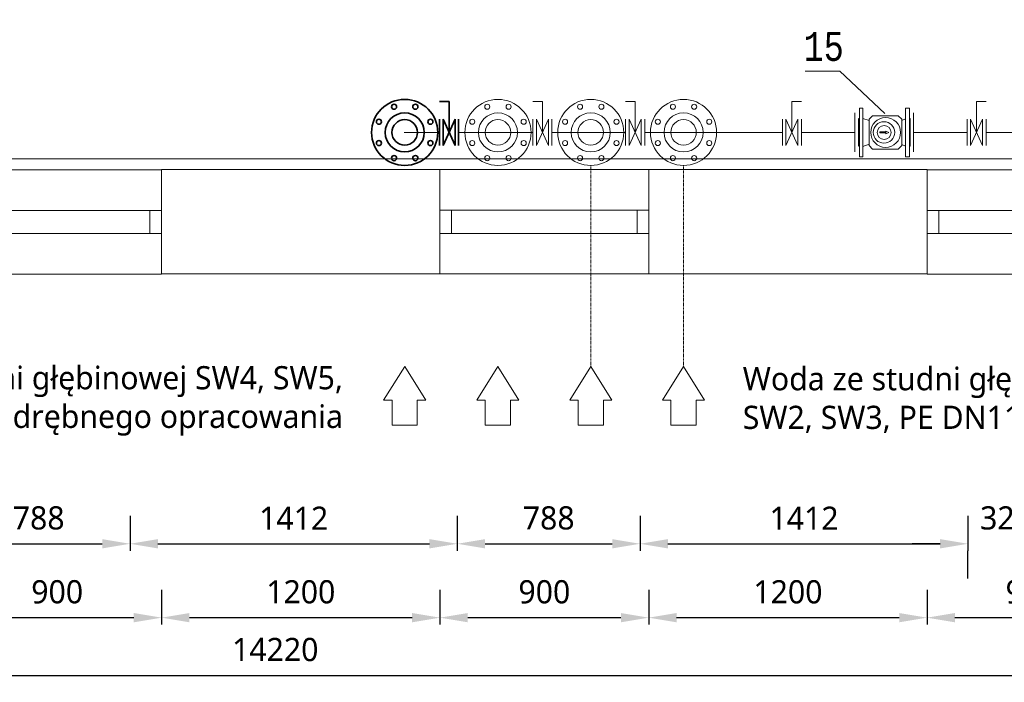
# Model space of a CAD drawing. Header units: millimetres. Extents: x 2992 to 87967, y -27051 to 43968.
# Tile 4 of 17: x 11508 to 15752, y -6131 to -3273. Entities that reach past the tile are written whole.
import ezdxf
from ezdxf.enums import TextEntityAlignment as Align

# ---------------------------------------------------------------- set-up
doc = ezdxf.new("R2010")
doc.units = ezdxf.units.MM
doc.linetypes.add('DASHED', pattern=[4, 2, -2])
doc.layers.get('0').update_dxf_attribs({"lineweight": 5})
for name, color, linetype, lineweight in [('a_opis', 7, 'Continuous', 5), ('a_powietrze do zbiorników', 42, 'Continuous', 5), ('a_woda surowa ze studni', 92, 'Continuous', 5), ('armatura', 7, 'Continuous', 9), ('PRZEKRÓJ', 7, 'Continuous', 5)]:
    doc.layers.add(name, color=color, linetype=linetype, lineweight=lineweight)
doc.styles.add('LC-TXT-001-0', font='MONOTXT')
doc.styles.add('TrembuchetMS', font='trebuc.ttf', dxfattribs={"height": 100})
doc.dimstyles.new('andrzej', dxfattribs={"dimtxt": 100, "dimasz": 120, "dimexe": 30, "dimexo": 150, "dimgap": 60, "dimtad": 1, "dimdec": 0, "dimzin": 3, "dimdsep": 46, "dimtxsty": 'TrembuchetMS', "dimcen": 3, "dimazin": 2, "dimtfac": 1, "dimtdec": 0, "dimtofl": 0, "dimtmove": 0, "dimatfit": 3, "dimfxl": 0, "dimfrac": 1, "dimtolj": 1, "dimtzin": 0, "dimarcsym": 0})

# ---------------------------------------------------------------- blocks, each defined once
blk = doc.blocks.new('okno90')
at = {"color": 18, "true_color": 0x000000}
for p, q in [((38084.9, -5209.3), (38084.9, -5159.3)), ((38084.9, -5159.3), (38984.9, -5159.3)), ((38134.9, -5159.3), (38134.9, -5259.3)), ((38934.9, -5159.3), (38934.9, -5259.3)), ((38084.9, -5259.3), (38984.9, -5259.3))]:
    blk.add_line(p, q, dxfattribs=at)
blk.add_lwpolyline([(38984.9, -5434.3), (38984.9, -4984.3), (38084.9, -4984.3), (38084.9, -5434.3), (38984.9, -5434.3)], dxfattribs=at)
blk = doc.blocks.new('*D97')
at = {"layer": 'Defpoints', "color": 0, "linetype": 'ByBlock'}
for p in [(5499.7, -3646.9), (19719.7, -3646.9), (19719.7, -6101)]:
    blk.add_point(p, dxfattribs=at)
at = {"layer": 'PRZEKRÓJ', "color": 0, "lineweight": -2}
for p, q in [((5499.7, -5981), (5499.7, -6131)), ((19719.7, -5981), (19719.7, -6131)), ((5619.7, -6101), (19599.7, -6101))]:
    blk.add_line(p, q, dxfattribs=at)
at = {"layer": 'PRZEKRÓJ', "color": 0, "linetype": 'ByBlock'}
for points in [[(5619.7, -6081), (5619.7, -6121), (5499.7, -6101)], [(19599.7, -6121), (19599.7, -6081), (19719.7, -6101)]]:
    blk.add_solid(points, dxfattribs=at)
at = {"layer": 'PRZEKRÓJ', "color": 0, "linetype": 'ByBlock', "lineweight": 9, "insert": (12609.7, -5990.1), "char_height": 100, "attachment_point": 5, "style": 'TrembuchetMS'}
blk.add_mtext('\\A1;14220', dxfattribs=at)
blk = doc.blocks.new('*D102')
at = {"layer": 'Defpoints', "color": 0, "linetype": 'ByBlock'}
for p in [(11219.7, -4013.9), (12119.7, -4013.9), (12119.7, -5852.1)]:
    blk.add_point(p, dxfattribs=at)
at = {"layer": 'PRZEKRÓJ', "color": 0, "lineweight": -2}
for p, q in [((11219.7, -5732.1), (11219.7, -5882.1)), ((12119.7, -5732.1), (12119.7, -5882.1)), ((11339.7, -5852.1), (11999.7, -5852.1))]:
    blk.add_line(p, q, dxfattribs=at)
at = {"layer": 'PRZEKRÓJ', "color": 0, "linetype": 'ByBlock'}
for points in [[(11339.7, -5832.1), (11339.7, -5872.1), (11219.7, -5852.1)], [(11999.7, -5872.1), (11999.7, -5832.1), (12119.7, -5852.1)]]:
    blk.add_solid(points, dxfattribs=at)
at = {"layer": 'PRZEKRÓJ', "color": 0, "linetype": 'ByBlock', "lineweight": 9, "insert": (11669.7, -5741.1), "char_height": 100, "attachment_point": 5, "style": 'TrembuchetMS'}
blk.add_mtext('\\A1;900', dxfattribs=at)
blk = doc.blocks.new('*D103')
at = {"layer": 'Defpoints', "color": 0, "linetype": 'ByBlock'}
for p in [(12119.7, -4013.9), (13319.7, -4013.9), (13319.7, -5852.1)]:
    blk.add_point(p, dxfattribs=at)
at = {"layer": 'PRZEKRÓJ', "color": 0, "lineweight": -2}
for p, q in [((12119.7, -5732.1), (12119.7, -5882.1)), ((13319.7, -5732.1), (13319.7, -5882.1)), ((12239.7, -5852.1), (13199.7, -5852.1))]:
    blk.add_line(p, q, dxfattribs=at)
at = {"layer": 'PRZEKRÓJ', "color": 0, "linetype": 'ByBlock'}
for points in [[(12239.7, -5832.1), (12239.7, -5872.1), (12119.7, -5852.1)], [(13199.7, -5872.1), (13199.7, -5832.1), (13319.7, -5852.1)]]:
    blk.add_solid(points, dxfattribs=at)
at = {"layer": 'PRZEKRÓJ', "color": 0, "linetype": 'ByBlock', "lineweight": 9, "insert": (12719.7, -5741.2), "char_height": 100, "attachment_point": 5, "style": 'TrembuchetMS'}
blk.add_mtext('\\A1;1200', dxfattribs=at)
blk = doc.blocks.new('*D104')
at = {"layer": 'Defpoints', "color": 0, "linetype": 'ByBlock'}
for p in [(13319.7, -4013.9), (14219.7, -4013.9), (14219.7, -5852.1)]:
    blk.add_point(p, dxfattribs=at)
at = {"layer": 'PRZEKRÓJ', "color": 0, "lineweight": -2}
for p, q in [((13319.7, -5732.1), (13319.7, -5882.1)), ((14219.7, -5732.1), (14219.7, -5882.1)), ((13439.7, -5852.1), (14099.7, -5852.1))]:
    blk.add_line(p, q, dxfattribs=at)
at = {"layer": 'PRZEKRÓJ', "color": 0, "linetype": 'ByBlock'}
for points in [[(13439.7, -5832.1), (13439.7, -5872.1), (13319.7, -5852.1)], [(14099.7, -5872.1), (14099.7, -5832.1), (14219.7, -5852.1)]]:
    blk.add_solid(points, dxfattribs=at)
at = {"layer": 'PRZEKRÓJ', "color": 0, "linetype": 'ByBlock', "lineweight": 9, "insert": (13769.7, -5741.1), "char_height": 100, "attachment_point": 5, "style": 'TrembuchetMS'}
blk.add_mtext('\\A1;900', dxfattribs=at)
blk = doc.blocks.new('*D105')
at = {"layer": 'Defpoints', "color": 0, "linetype": 'ByBlock'}
for p in [(14219.7, -4013.9), (15419.7, -4013.9), (15419.7, -5852.1)]:
    blk.add_point(p, dxfattribs=at)
at = {"layer": 'PRZEKRÓJ', "color": 0, "lineweight": -2}
for p, q in [((14219.7, -5732.1), (14219.7, -5882.1)), ((15419.7, -5732.1), (15419.7, -5882.1)), ((14339.7, -5852.1), (15299.7, -5852.1))]:
    blk.add_line(p, q, dxfattribs=at)
at = {"layer": 'PRZEKRÓJ', "color": 0, "linetype": 'ByBlock'}
for points in [[(14339.7, -5832.1), (14339.7, -5872.1), (14219.7, -5852.1)], [(15299.7, -5872.1), (15299.7, -5832.1), (15419.7, -5852.1)]]:
    blk.add_solid(points, dxfattribs=at)
at = {"layer": 'PRZEKRÓJ', "color": 0, "linetype": 'ByBlock', "lineweight": 9, "insert": (14819.7, -5741.2), "char_height": 100, "attachment_point": 5, "style": 'TrembuchetMS'}
blk.add_mtext('\\A1;1200', dxfattribs=at)
blk = doc.blocks.new('*D106')
at = {"layer": 'Defpoints', "color": 0, "linetype": 'ByBlock'}
for p in [(15419.7, -4013.9), (16319.7, -4014.6), (16319.7, -5852.1)]:
    blk.add_point(p, dxfattribs=at)
at = {"layer": 'PRZEKRÓJ', "color": 0, "lineweight": -2}
for p, q in [((15419.7, -5732.1), (15419.7, -5882.1)), ((16319.7, -5732.1), (16319.7, -5882.1)), ((15539.7, -5852.1), (16199.7, -5852.1))]:
    blk.add_line(p, q, dxfattribs=at)
at = {"layer": 'PRZEKRÓJ', "color": 0, "linetype": 'ByBlock'}
for points in [[(15539.7, -5832.1), (15539.7, -5872.1), (15419.7, -5852.1)], [(16199.7, -5872.1), (16199.7, -5832.1), (16319.7, -5852.1)]]:
    blk.add_solid(points, dxfattribs=at)
at = {"layer": 'PRZEKRÓJ', "color": 0, "linetype": 'ByBlock', "lineweight": 9, "insert": (15869.7, -5741.1), "char_height": 100, "attachment_point": 5, "style": 'TrembuchetMS'}
blk.add_mtext('\\A1;900', dxfattribs=at)
blk = doc.blocks.new('*D115')
at = {"layer": 'Defpoints', "color": 0, "linetype": 'ByBlock'}
for p in [(11195.9, -1643.4), (11983.9, -1643.4), (11983.9, -5533.4)]:
    blk.add_point(p, dxfattribs=at)
at = {"layer": 'PRZEKRÓJ', "color": 0, "lineweight": -2}
for p, q in [((11195.9, -5413.4), (11195.9, -5563.4)), ((11983.9, -5413.4), (11983.9, -5563.4)), ((11315.9, -5533.4), (11863.9, -5533.4))]:
    blk.add_line(p, q, dxfattribs=at)
at = {"layer": 'PRZEKRÓJ', "color": 0, "linetype": 'ByBlock'}
for points in [[(11315.9, -5513.4), (11315.9, -5553.4), (11195.9, -5533.4)], [(11863.9, -5553.4), (11863.9, -5513.4), (11983.9, -5533.4)]]:
    blk.add_solid(points, dxfattribs=at)
at = {"layer": 'PRZEKRÓJ', "color": 0, "linetype": 'ByBlock', "lineweight": 9, "insert": (11589.9, -5422.5), "char_height": 100, "attachment_point": 5, "style": 'TrembuchetMS'}
blk.add_mtext('\\A1;788', dxfattribs=at)
blk = doc.blocks.new('*D116')
at = {"layer": 'Defpoints', "color": 0, "linetype": 'ByBlock'}
for p in [(13394.5, -1599.4), (11983.9, -1643.4), (13394.5, -5533.4)]:
    blk.add_point(p, dxfattribs=at)
at = {"layer": 'PRZEKRÓJ', "color": 0, "lineweight": -2}
for p, q in [((11983.9, -5413.4), (11983.9, -5563.4)), ((13394.5, -5413.4), (13394.5, -5563.4)), ((12103.9, -5533.4), (13274.5, -5533.4))]:
    blk.add_line(p, q, dxfattribs=at)
at = {"layer": 'PRZEKRÓJ', "color": 0, "linetype": 'ByBlock'}
for points in [[(12103.9, -5513.4), (12103.9, -5553.4), (11983.9, -5533.4)], [(13274.5, -5553.4), (13274.5, -5513.4), (13394.5, -5533.4)]]:
    blk.add_solid(points, dxfattribs=at)
at = {"layer": 'PRZEKRÓJ', "color": 0, "linetype": 'ByBlock', "lineweight": 9, "insert": (12689.2, -5423.2), "char_height": 100, "attachment_point": 5, "style": 'TrembuchetMS'}
blk.add_mtext('\\A1;1412', dxfattribs=at)
blk = doc.blocks.new('*D117')
at = {"layer": 'Defpoints', "color": 0, "linetype": 'ByBlock'}
for p in [(15595.9, -1643.4), (15923.6, -2677.9), (15923.6, -5533.4)]:
    blk.add_point(p, dxfattribs=at)
at = {"layer": 'PRZEKRÓJ', "color": 0, "lineweight": -2}
for p, q in [((15595.9, -5413.4), (15595.9, -5563.4)), ((15923.6, -5413.4), (15923.6, -5563.4)), ((15475.9, -5533.4), (15355.9, -5533.4)), ((16043.6, -5533.4), (16163.6, -5533.4))]:
    blk.add_line(p, q, dxfattribs=at)
at = {"layer": 'PRZEKRÓJ', "color": 0, "linetype": 'ByBlock'}
for points in [[(15475.9, -5553.4), (15475.9, -5513.4), (15595.9, -5533.4)], [(16043.6, -5513.4), (16043.6, -5553.4), (15923.6, -5533.4)]]:
    blk.add_solid(points, dxfattribs=at)
at = {"layer": 'PRZEKRÓJ', "color": 0, "linetype": 'ByBlock', "lineweight": 9, "insert": (15759.7, -5422.5), "char_height": 100, "attachment_point": 5, "style": 'TrembuchetMS'}
blk.add_mtext('\\A1;328', dxfattribs=at)
blk = doc.blocks.new('*D181')
at = {"layer": 'Defpoints', "color": 0, "linetype": 'ByBlock'}
for p in [(13394.5, -2246.1), (14182.6, -2246.1), (14182.6, -5533.4)]:
    blk.add_point(p, dxfattribs=at)
at = {"layer": 'PRZEKRÓJ', "color": 0, "lineweight": -2}
for p, q in [((13394.5, -5413.4), (13394.5, -5563.4)), ((14182.6, -5413.4), (14182.6, -5563.4)), ((13514.5, -5533.4), (14062.6, -5533.4))]:
    blk.add_line(p, q, dxfattribs=at)
at = {"layer": 'PRZEKRÓJ', "color": 0, "linetype": 'ByBlock'}
for points in [[(13514.5, -5513.4), (13514.5, -5553.4), (13394.5, -5533.4)], [(14062.6, -5553.4), (14062.6, -5513.4), (14182.6, -5533.4)]]:
    blk.add_solid(points, dxfattribs=at)
at = {"layer": 'PRZEKRÓJ', "color": 0, "linetype": 'ByBlock', "lineweight": 9, "insert": (13788.5, -5422.5), "char_height": 100, "attachment_point": 5, "style": 'TrembuchetMS'}
blk.add_mtext('\\A1;788', dxfattribs=at)
blk = doc.blocks.new('*D182')
at = {"layer": 'Defpoints', "color": 0, "linetype": 'ByBlock'}
for p in [(14182.6, -2246.1), (15595.9, -5533.4), (15595.9, -5533.4)]:
    blk.add_point(p, dxfattribs=at)
at = {"layer": 'PRZEKRÓJ', "color": 0, "lineweight": -2}
for p, q in [((14182.6, -5413.4), (14182.6, -5563.4)), ((14302.6, -5533.4), (15475.9, -5533.4)), ((15595.9, -5683.4), (15595.9, -5563.4))]:
    blk.add_line(p, q, dxfattribs=at)
at = {"layer": 'PRZEKRÓJ', "color": 0, "linetype": 'ByBlock'}
for points in [[(14302.6, -5513.4), (14302.6, -5553.4), (14182.6, -5533.4)], [(15475.9, -5553.4), (15475.9, -5513.4), (15595.9, -5533.4)]]:
    blk.add_solid(points, dxfattribs=at)
at = {"layer": 'PRZEKRÓJ', "color": 0, "linetype": 'ByBlock', "lineweight": 9, "insert": (14889.2, -5423.2), "char_height": 100, "attachment_point": 5, "style": 'TrembuchetMS'}
blk.add_mtext('\\A1;1412', dxfattribs=at)

msp = doc.modelspace()

# ---------------------------------------------------------------- linework, layer by layer
at = {"color": 250, "lineweight": 9, "true_color": 0x424242}
for p, q in [((15043, -3495.1), (14894.6, -3495.1)), ((15043, -3495.1), (15236.8, -3677.7)), ((12119.7, -3919.6), (12119.7, -4370.3)), ((13319.7, -3919.6), (13319.7, -4370.3)), ((14219.7, -3919.6), (14219.7, -4370.3)), ((15419.7, -3919.6), (15419.7, -4370.3))]:
    msp.add_line(p, q, dxfattribs=at)
for points in [[(13319.7, -3919.6), (12119.7, -3919.6)], [(15419.7, -3919.6), (14219.7, -3919.6)], [(13319.7, -4369.6), (12119.7, -4369.6)], [(15419.7, -4369.6), (14219.7, -4369.6)]]:
    msp.add_lwpolyline(points, dxfattribs=at)
at = {"layer": 'a_opis', "color": 1, "lineweight": 9}
for p, q in [((13076.9, -4913.3), (13167.7, -4768.1)), ((13167.7, -4768.1), (13258.4, -4913.3)), ((13076.9, -4913.3), (13113.2, -4913.3)), ((13113.2, -5022.2), (13113.2, -4913.3)), ((13222.1, -4913.3), (13222.1, -5022.2)), ((13222.1, -4913.3), (13258.4, -4913.3)), ((13113.2, -5022.2), (13222.1, -5022.2))]:
    msp.add_line(p, q, dxfattribs=at)
at = {"layer": 'a_opis', "color": 250, "lineweight": 9, "true_color": 0x424242}
for p, q in [((13478.9, -4913.3), (13569.7, -4768.1)), ((13569.7, -4768.1), (13660.4, -4913.3)), ((13878.9, -4913.3), (13969.7, -4768.1)), ((13969.7, -4768.1), (14060.4, -4913.3)), ((14369.7, -4768.1), (14278.9, -4913.3)), ((14460.4, -4913.3), (14369.7, -4768.1)), ((13478.9, -4913.3), (13515.2, -4913.3)), ((13515.2, -5022.2), (13515.2, -4913.3)), ((13624.1, -4913.3), (13624.1, -5022.2)), ((13624.1, -4913.3), (13660.4, -4913.3)), ((13878.9, -4913.3), (13915.2, -4913.3)), ((13915.2, -5022.2), (13915.2, -4913.3)), ((14024.1, -4913.3), (14024.1, -5022.2)), ((14024.1, -4913.3), (14060.4, -4913.3)), ((14315.2, -4913.3), (14278.9, -4913.3)), ((14315.2, -4913.3), (14315.2, -5022.2)), ((14424.1, -5022.2), (14424.1, -4913.3)), ((14460.4, -4913.3), (14424.1, -4913.3)), ((13515.2, -5022.2), (13624.1, -5022.2)), ((13915.2, -5022.2), (14024.1, -5022.2)), ((14424.1, -5022.2), (14315.2, -5022.2))]:
    msp.add_line(p, q, dxfattribs=at)
at = {"layer": 'a_powietrze do zbiorników', "color": 250, "lineweight": 9, "true_color": 0x424242}
msp.add_line((6112, -3872.9), (17026.6, -3872.9), dxfattribs=at)
at = {"layer": 'a_woda surowa ze studni', "color": 250, "lineweight": 9, "true_color": 0x424242}
for p, q in [((15108.7, -3674.9), (15108.7, -3843.2)), ((15361, -3843.2), (15361, -3674.9)), ((15361, -3674.9), (15361, -3843.2)), ((13720.2, -3701.9), (13720.2, -3816.2)), ((13802.2, -3816.2), (13802.2, -3701.9)), ((13802.2, -3701.9), (13802.2, -3816.2)), ((14120.2, -3701.9), (14120.2, -3816.2)), ((14202.2, -3816.2), (14202.2, -3701.9)), ((14202.2, -3701.9), (14202.2, -3816.2)), ((14795.8, -3816.2), (14795.8, -3701.9)), ((14795.8, -3701.9), (14795.8, -3816.2)), ((14877.8, -3701.9), (14877.8, -3816.2)), ((15591.9, -3816.2), (15591.9, -3701.9)), ((15591.9, -3701.9), (15591.9, -3816.2)), ((15673.9, -3701.9), (15673.9, -3816.2)), ((13318.2, -3759.1), (13165.7, -3759.1)), ((13567.7, -3759.1), (13400.2, -3759.1)), ((13720.2, -3759.1), (13567.7, -3759.1)), ((13969.7, -3759.1), (13802.2, -3759.1)), ((14120.2, -3759.1), (13967.7, -3759.1)), ((14369.7, -3759.1), (14202.2, -3759.1)), ((14352.7, -3759.1), (14795.8, -3759.1)), ((14877.8, -3759.1), (15108.7, -3759.1)), ((15361, -3759.1), (15591.9, -3759.1)), ((15673.9, -3759.1), (15899.1, -3759.1))]:
    msp.add_line(p, q, dxfattribs=at)
at = {"layer": 'a_woda surowa ze studni', "color": 1, "lineweight": 35}
for p, q in [((13318.2, -3701.9), (13318.2, -3816.2)), ((13400.2, -3816.2), (13400.2, -3701.9)), ((13400.2, -3701.9), (13400.2, -3816.2))]:
    msp.add_line(p, q, dxfattribs=at)
at = {"layer": 'a_woda surowa ze studni', "color": 250, "linetype": 'DASHED', "lineweight": 9, "true_color": 0x424242}
for p, q in [((13969.7, -3901.6), (13969.7, -4768.1)), ((14369.7, -3901.6), (14369.7, -4768.1))]:
    msp.add_line(p, q, dxfattribs=at)
at = {"layer": 'a_woda surowa ze studni', "color": 1, "lineweight": 35}
for centre, radius in [((13167.7, -3759.1), 142.5), ((13121.8, -3648.2), 11), ((13213.6, -3648.2), 11), ((13167.7, -3759.1), 84.2), ((13056.8, -3713.2), 11), ((13167.7, -3759.1), 55), ((13278.6, -3713.2), 11), ((13056.8, -3805), 11), ((13278.6, -3805), 11), ((13121.8, -3870), 11), ((13213.6, -3870), 11)]:
    msp.add_circle(centre, radius, dxfattribs=at)
at = {"layer": 'a_woda surowa ze studni', "color": 250, "lineweight": 9, "true_color": 0x424242}
for centre, radius in [((13569.7, -3759.1), 142.5), ((13523.8, -3648.2), 11), ((13615.6, -3648.2), 11), ((13969.7, -3759.1), 142.5), ((13923.8, -3648.2), 11), ((14015.6, -3648.2), 11), ((14369.7, -3759.1), 142.5), ((14323.8, -3648.2), 11), ((14415.6, -3648.2), 11), ((13569.7, -3759.1), 84.2), ((13969.7, -3759.1), 84.2), ((14369.7, -3759.1), 84.2), ((13458.8, -3713.2), 11), ((13569.7, -3759.1), 55), ((13680.6, -3713.2), 11), ((13858.8, -3713.2), 11), ((13969.7, -3759.1), 55), ((14080.6, -3713.2), 11), ((14258.8, -3713.2), 11), ((14369.7, -3759.1), 55), ((14480.6, -3713.2), 11), ((13458.8, -3805), 11), ((13680.6, -3805), 11), ((13858.8, -3805), 11), ((14080.6, -3805), 11), ((14258.8, -3805), 11), ((14480.6, -3805), 11), ((13523.8, -3870), 11), ((13615.6, -3870), 11), ((13923.8, -3870), 11), ((14015.6, -3870), 11), ((14323.8, -3870), 11), ((14415.6, -3870), 11)]:
    msp.add_circle(centre, radius, dxfattribs=at)
at = {"layer": 'armatura', "color": 1, "lineweight": 35}
for p, q in [((13359.2, -3625.5), (13318.2, -3625.5)), ((13359.2, -3759.1), (13359.2, -3625.5)), ((13333.2, -3701.9), (13333.2, -3816.2)), ((13385.2, -3701.9), (13333.2, -3816.2)), ((13333.2, -3701.9), (13385.2, -3816.2)), ((13385.2, -3701.9), (13385.2, -3816.2))]:
    msp.add_line(p, q, dxfattribs=at)
at = {"layer": 'armatura', "color": 250, "lineweight": 9, "true_color": 0x424242}
for p, q in [((13761.2, -3625.5), (13720.2, -3625.5)), ((13761.2, -3759.1), (13761.2, -3625.5)), ((14161.2, -3625.5), (14120.2, -3625.5)), ((14161.2, -3759.1), (14161.2, -3625.5)), ((14836.8, -3759.1), (14836.8, -3625.5)), ((14836.8, -3625.5), (14877.8, -3625.5)), ((15632.9, -3759.1), (15632.9, -3625.5)), ((15632.9, -3625.5), (15673.9, -3625.5)), ((15128.3, -3653.9), (15128.3, -3864.5)), ((15142.7, -3653.9), (15128.3, -3653.9)), ((15142.7, -3864.5), (15142.7, -3653.9)), ((15142.7, -3678.3), (15142.7, -3864.5)), ((15169.2, -3702.4), (15184, -3687.6)), ((15295.6, -3687.6), (15184, -3687.6)), ((15295.6, -3687.6), (15310.4, -3702.4)), ((15327, -3653.9), (15327, -3864.5)), ((15343.2, -3653.9), (15327, -3653.9)), ((15343.2, -3864.5), (15343.2, -3653.9)), ((13735.2, -3701.9), (13735.2, -3816.2)), ((13787.2, -3701.9), (13735.2, -3816.2)), ((13735.2, -3701.9), (13787.2, -3816.2)), ((13787.2, -3701.9), (13787.2, -3816.2)), ((14135.2, -3701.9), (14135.2, -3816.2)), ((14187.2, -3701.9), (14135.2, -3816.2)), ((14135.2, -3701.9), (14187.2, -3816.2)), ((14187.2, -3701.9), (14187.2, -3816.2)), ((14810.8, -3701.9), (14810.8, -3816.2)), ((14810.8, -3701.9), (14862.8, -3816.2)), ((14862.8, -3701.9), (14810.8, -3816.2)), ((14862.8, -3701.9), (14862.8, -3816.2)), ((15128.3, -3697), (15124.6, -3699.9)), ((15124.6, -3699.9), (15124.6, -3816.3)), ((15124.6, -3699.9), (15124.6, -3816.3)), ((15169.2, -3708.4), (15142.7, -3698.8)), ((15169.2, -3816), (15169.2, -3702.4)), ((15310.4, -3707.7), (15327, -3700.5)), ((15310.4, -3816), (15310.4, -3702.4)), ((15343.2, -3698.1), (15346.9, -3701)), ((15346.9, -3701), (15346.9, -3817.4)), ((15346.9, -3701), (15346.9, -3817.4)), ((15606.9, -3701.9), (15606.9, -3816.2)), ((15606.9, -3701.9), (15658.9, -3816.2)), ((15658.9, -3701.9), (15606.9, -3816.2)), ((15658.9, -3701.9), (15658.9, -3816.2)), ((15241.6, -3756.8), (15216.5, -3756.8)), ((15216.5, -3756.8), (15216.5, -3761.6)), ((15216.5, -3761.6), (15241.6, -3761.6)), ((15241.6, -3754), (15241.6, -3764.7)), ((15254.8, -3759.3), (15241.6, -3754)), ((15241.6, -3761.6), (15241.6, -3756.8)), ((15241.6, -3764.7), (15254.8, -3759.3)), ((15124.6, -3816.3), (15128.3, -3819.2)), ((15169.2, -3810), (15142.7, -3819.6)), ((15184, -3830.8), (15169.2, -3816)), ((15310.4, -3816), (15295.6, -3830.8)), ((15310.4, -3810.7), (15327, -3817.9)), ((15346.9, -3817.4), (15343.2, -3820.3)), ((15184, -3830.8), (15295.6, -3830.8)), ((15128.3, -3864.5), (15142.7, -3864.5)), ((15327, -3864.5), (15343.2, -3864.5))]:
    msp.add_line(p, q, dxfattribs=at)
for centre, radius in [((15240.9, -3759.2), 64.4), ((15233.6, -3759.2), 46.3), ((15234.3, -3759.2), 30), ((15234.9, -3759.2), 30)]:
    msp.add_circle(centre, radius, dxfattribs=at)

# ---------------------------------------------------------------- block references
at = {"color": 18, "lineweight": 9, "true_color": 0x000000}
for p in [(-26865.2, 1064.1), (-24765.2, 1064.7), (-22665.2, 1064.1)]:
    msp.add_blockref('okno90', p, dxfattribs=at)

# ---------------------------------------------------------------- texts
at = {"color": 250, "lineweight": 9, "true_color": 0x424242, "style": 'LC-TXT-001-0', "width": 0.8}
msp.add_text('15', height=125, dxfattribs=at).set_placement((14973.9, -3450.6), align=Align.CENTER)
at = {"layer": 'a_opis', "color": 250, "lineweight": 9, "true_color": 0x424242, "insert": (14625.1, -4913.8), "char_height": 100, "width": 2146.929, "attachment_point": 4, "style": 'TrembuchetMS', "bg_fill": 3, "box_fill_scale": 1.1, "bg_fill_color": 256, "bg_fill_transparency": 8586498}
msp.add_mtext('Woda ze studni głębinowych SW1, SW2, SW3, PE DN110', dxfattribs=at)

# ---------------------------------------------------------------- dimensions: what is measured, and where the dimension line sits
at = {"layer": 'PRZEKRÓJ', "color": 250, "lineweight": 9, "true_color": 0x424242}
dim = msp.add_linear_dim(base=(13394.5, -5533.4), p1=(11983.9, -1643.4), p2=(13394.5, -1599.4), text='1412', dimstyle='andrzej', override={"dimtmove": 1}, dxfattribs=at)
dim.commit()
dim.dimension.update_dxf_attribs({"geometry": '*D116', "text_midpoint": (12689.2, -5423.2)})
for base, p1, p2, picture, middle in [((11983.9, -5533.4), (11195.9, -1643.4), (11983.9, -1643.4), '*D115', (11589.9, -5422.5)), ((12119.7, -5852.1), (11219.7, -4013.9), (12119.7, -4013.9), '*D102', (11669.7, -5741.1)), ((13319.7, -5852.1), (12119.7, -4013.9), (13319.7, -4013.9), '*D103', (12719.7, -5741.2)), ((14219.7, -5852.1), (13319.7, -4013.9), (14219.7, -4013.9), '*D104', (13769.7, -5741.1))]:
    dim = msp.add_linear_dim(base=base, p1=p1, p2=p2, dimstyle='andrzej', override={"dimtmove": 1}, dxfattribs=at)
    dim.commit()
    dim.dimension.update_dxf_attribs({"geometry": picture, "text_midpoint": middle})
dim = msp.add_linear_dim(base=(14182.6, -5533.4), p1=(13394.5, -2246.1), p2=(14182.6, -2246.1), dimstyle='andrzej', dxfattribs=at)
dim.commit()
dim.dimension.update_dxf_attribs({"geometry": '*D181', "text_midpoint": (13788.5, -5422.5)})

# ---------------------------------------------------------------- next in the draw order: dimensions: what is measured, and where the dimension line sits
for base, p1, p2, picture, middle in [((15923.6, -5533.4), (15595.9, -1643.4), (15923.6, -2677.9), '*D117', (15759.7, -5422.5)), ((15419.7, -5852.1), (14219.7, -4013.9), (15419.7, -4013.9), '*D105', (14819.7, -5741.2)), ((16319.7, -5852.1), (15419.7, -4013.9), (16319.7, -4014.6), '*D106', (15869.7, -5741.1))]:
    dim = msp.add_linear_dim(base=base, p1=p1, p2=p2, dimstyle='andrzej', override={"dimtmove": 1}, dxfattribs=at)
    dim.commit()
    dim.dimension.update_dxf_attribs({"geometry": picture, "text_midpoint": middle})
dim = msp.add_linear_dim(base=(15595.9, -5533.4), p1=(14182.6, -2246.1), p2=(15595.9, -5533.4), text='1412', dimstyle='andrzej', override={"dimtmove": 1}, dxfattribs=at)
dim.commit()
dim.dimension.update_dxf_attribs({"geometry": '*D182', "text_midpoint": (14889.2, -5423.2)})
dim = msp.add_linear_dim(base=(19719.7, -6101), p1=(5499.7, -3646.9), p2=(19719.7, -3646.9), dimstyle='andrzej', dxfattribs=at)
dim.commit()
dim.dimension.update_dxf_attribs({"geometry": '*D97', "text_midpoint": (12609.7, -5990.1)})

# ---------------------------------------------------------------- next in the draw order: texts
at = {"layer": 'a_opis', "color": 1, "lineweight": 9, "insert": (12901.7, -4917.3), "char_height": 100, "width": 2650.616, "attachment_point": 6, "style": 'TrembuchetMS', "bg_fill": 3, "box_fill_scale": 1.1, "bg_fill_color": 256, "bg_fill_transparency": 8586853}
msp.add_mtext('\\pxt21;Woda ze studni głębinowej SW4, SW5,\\PPE DN160 według odrębnego opracowania', dxfattribs=at)

doc.saveas('drawing.dxf')
